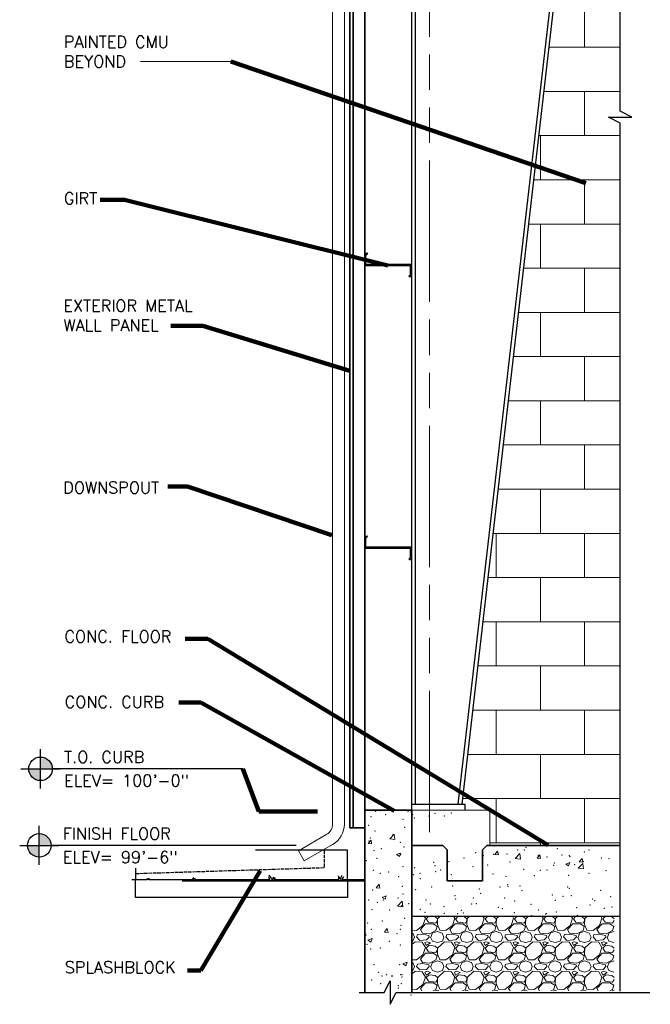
# Model space of a CAD drawing. Extents: x 152 to 589, y 178 to 453.
# Tile 1 of 8: x 152 to 259, y 178 to 345. Entities that reach past the tile are written whole.
import ezdxf

# ---------------------------------------------------------------- set-up
doc = ezdxf.new("R2010")
doc.units = 0
doc.header["$MEASUREMENT"] = 0
for name, pattern in [('od37a204$0$ACAD_ISO02W100', [15, 12, -3]), ('od37a204$0$ACAD_ISO08W100', [36, 24, -3, 6, -3]), ('od37a204$0$ACAD_ISO09W100', [45, 24, -3, 6, -3, 6, -3])]:
    doc.linetypes.add(name, pattern=pattern)
for name, color, linetype, lineweight in [('G-Anno-Text', 53, 'Continuous', 35), ('od37a204$0$A-Anno-Patt', 152, 'Continuous', 18), ('od37a204$0$A-Anno-Text', 53, 'Continuous', 25), ('od37a204$0$A-Roof-Gutr', 1, 'Continuous', 18), ('od37a204$0$S-Anno-Brkl', 3, 'Continuous', 25), ('od37a204$0$S-Sect-Cntr', 5, 'od37a204$0$ACAD_ISO08W100', 18), ('od37a204$0$S-Sect-Conc', 6, 'Continuous', 35), ('od37a204$0$S-Sect-Fngr', 2, 'Continuous', 35), ('od37a204$0$S-Sect-Genf', 6, 'Continuous', 35), ('od37a204$0$S-Sect-Join', 1, 'Continuous', 25), ('od37a204$0$S-Sect-Stls', 3, 'Continuous', 25)]:
    doc.layers.add(name, color=color, linetype=linetype, lineweight=lineweight)
doc.styles.add('od37a204$0$NOTES', font='romans.shx')
doc.dimstyles.new('od37a204$0$EARCH', dxfattribs={"dimtxt": 0.125, "dimasz": 0.125, "dimexe": 0.0625, "dimexo": 0.0625, "dimgap": 0.0625, "dimtad": 1, "dimdec": 4, "dimzin": 3, "dimdsep": 46, "dimlunit": 4, "dimtxsty": 'od37a204$0$NOTES', "dimcen": 0.09, "dimclrd": 256, "dimclre": 256, "dimadec": 0, "dimazin": 0, "dimtfac": 0.75, "dimtdec": 4, "dimtmove": 1, "dimatfit": 3, "dimfxl": 0, "dimfrac": 1, "dimtolj": 1, "dimtzin": 3, "dimlwd": 18, "dimlwe": 18, "dimarcsym": 0})

# ---------------------------------------------------------------- blocks, each defined once
blk = doc.blocks.new('od37a204$0$TARGET')
h = blk.add_hatch(color=256)
h.paths.add_polyline_path([(0, 0.125), (0, 0), (0.125, 0, 0.000219), (0.125, 0, 0.413978)])
h.paths.add_polyline_path([(0, -0.125), (0, 0), (-0.125, 0, 0.414192)])
for p, q in [((0, -0.208), (0, 0.208)), ((-0.208, 0), (0.208, 0))]:
    blk.add_line(p, q)
blk.add_circle((0, 0), 0.125)
blk = doc.blocks.new('od37a204$0$_None')

msp = doc.modelspace()

# ---------------------------------------------------------------- hatches: boundary and pattern name
at = {"layer": 'od37a204$0$S-Sect-Conc'}
h = msp.add_hatch(dxfattribs=at)
h.set_pattern_fill('AR-CONC', color=256, style=0)
h.set_pattern_definition([(50, (60.903, 25.68), (71.726, -6.275), [7.5, -82.5]), (355, (60.9, 25.68), (-13.875, 75.22), [6, -66]), (100.45, (66.88, 25.16), (57.851, 68.944), [6.374, -70.114]), (46.184, (60.9, 45.68), (106.724, -16.552), [11.25, -123.75]), (96.636, (69.8, 44.3), (93.466, 97.41), [9.56, -105.17]), (351.184, (60.9, 45.68), (93.466, 97.41), [9, -99]), (21, (70.903, 40.68), (59.691, -40.262), [7.5, -82.5]), (326, (70.9, 40.68), (24.332, 72.515), [6, -66]), (71.45, (75.88, 37.33), (84.022, 32.253), [6.374, -70.114]), (37.5, (60.903, 25.683), (1.216, 33.2894), [0, -65.2, 0, -67, 0, -66.25]), (7.5, (60.903, 25.683), (26.307, 39.441), [0, -38.2, 0, -63.7, 0, -25.25]), (327.5, (38.603, 25.683), (53.3822, -2.2555), [0, -25, 0, -78, 0, -103.5]), (317.5, (28.603, 25.683), (58.3186, 10.0105), [0, -32.5, 0, -51.8, 0, -73.5])])
h.paths.add_polyline_path([(259.2, 205.23), (218.68, 211.23), (218.68, 199.23), (259.2, 199.23)], flags=16)
h.paths.add_polyline_path([(218.68, 211.23), (210.68, 211.23), (210.68, 184.64), (213.78, 184.64), (214.48, 185.84), (214.29, 183.44), (214.98, 184.64), (218.68, 184.64)], flags=16)

# ---------------------------------------------------------------- linework, layer by layer
at = {"ltscale": 0.05}
for p, q in [((207.77, 204.4), (192.1, 204.4)), ((207.77, 199.4), (207.77, 204.4)), ((171.77, 201.36), (171.77, 199.4)), ((173.74, 199.4), (171.12, 199.4)), ((171.77, 196.4), (171.77, 199.4)), ((173.72, 199.52), (173.7, 199.59)), ((173.74, 199.4), (173.72, 199.52)), ((173.8, 199.58), (173.78, 199.62)), ((173.82, 199.49), (173.8, 199.58)), ((173.84, 199.42), (173.82, 199.49)), ((173.84, 199.42), (173.93, 199.56)), ((173.93, 199.56), (173.94, 199.63)), ((173.94, 199.63), (173.98, 199.66)), ((173.99, 199.4), (174.01, 199.54)), ((181.58, 199.4), (173.99, 199.4)), ((174.01, 199.54), (174.06, 199.59)), ((174.06, 199.59), (174.07, 199.66)), ((181.53, 199.57), (181.49, 199.69)), ((181.58, 199.4), (181.53, 199.57)), ((181.62, 199.71), (181.55, 199.79)), ((181.71, 199.46), (181.62, 199.71)), ((181.73, 199.43), (181.71, 199.46)), ((181.75, 199.53), (181.73, 199.43)), ((181.76, 199.67), (181.75, 199.53)), ((181.86, 199.54), (181.85, 199.65)), ((181.87, 199.4), (181.86, 199.54)), ((194.54, 199.4), (181.87, 199.4)), ((194.54, 200.03), (194.39, 200.15)), ((194.45, 199.7), (194.39, 199.91)), ((194.54, 199.4), (194.45, 199.7)), ((194.72, 199.82), (194.54, 200.03)), ((194.9, 199.36), (194.72, 199.82)), ((195.02, 199.54), (194.9, 199.36)), ((195.11, 199.7), (195.02, 199.54)), ((195.23, 199.85), (195.11, 199.7)), ((195.26, 199.4), (195.5, 199.76)), ((206.23, 199.4), (195.26, 199.4)), ((206.26, 199.85), (206.2, 200.06)), ((206.23, 199.4), (206.26, 199.85)), ((206.5, 199.45), (206.41, 199.91)), ((206.56, 199.51), (206.5, 199.45)), ((206.68, 199.91), (206.56, 199.64)), ((206.56, 199.64), (206.56, 199.51)), ((206.8, 200.12), (206.68, 199.91)), ((206.8, 199.4), (207.07, 199.85)), ((210.77, 199.4), (206.8, 199.4)), ((207.07, 199.85), (207.16, 199.97)), ((207.77, 199.4), (207.77, 196.4)), ((207.77, 196.4), (171.77, 196.4))]:
    msp.add_line(p, q, dxfattribs=at)
at = {"linetype": 'od37a204$0$ACAD_ISO02W100', "ltscale": 0.05}
for p, q in [((203.77, 204.4), (203.77, 201.4)), ((203.77, 201.4), (171.77, 200.4))]:
    msp.add_line(p, q, dxfattribs=at)
at = {"layer": 'G-Anno-Text', "lineweight": 13}
msp.add_line((187.92, 338.24), (172.62, 338.24), dxfattribs=at)
at = {"layer": 'od37a204$0$A-Anno-Patt'}
for p, q in [((248.03, 340.68), (248.03, 348.18)), ((241.95, 340.68), (254, 340.68)), ((241.08, 333.18), (254, 333.18)), ((248.03, 325.68), (248.03, 333.18)), ((240.22, 325.68), (254, 325.68)), ((240.53, 318.18), (240.53, 325.68)), ((239.35, 318.18), (254, 318.18)), ((248.03, 310.68), (248.03, 318.18)), ((238.49, 310.68), (254, 310.68)), ((240.53, 303.18), (240.53, 310.68)), ((237.63, 303.18), (254, 303.18)), ((248.03, 295.68), (248.03, 303.18)), ((236.76, 295.68), (254, 295.68)), ((240.53, 288.18), (240.53, 295.68)), ((235.9, 288.18), (254, 288.18)), ((248.03, 280.68), (248.03, 288.18)), ((235.03, 280.68), (254, 280.68)), ((240.53, 273.18), (240.53, 280.68)), ((234.17, 273.18), (254, 273.18)), ((248.03, 265.68), (248.03, 273.18)), ((233.31, 265.68), (254, 265.68)), ((240.53, 258.18), (240.53, 265.68)), ((232.44, 258.18), (254, 258.18)), ((233.03, 250.68), (233.03, 258.18)), ((248.03, 250.68), (248.03, 258.18)), ((231.58, 250.68), (254, 250.68)), ((240.53, 243.18), (240.53, 250.68)), ((230.71, 243.18), (254, 243.18)), ((233.03, 235.68), (233.03, 243.18)), ((248.03, 235.68), (248.03, 243.18)), ((229.85, 235.68), (254, 235.68)), ((240.53, 228.18), (240.53, 235.68)), ((228.99, 228.18), (254, 228.18)), ((233.03, 220.68), (233.03, 228.18)), ((248.03, 220.68), (248.03, 228.18)), ((228.12, 220.68), (254, 220.68)), ((240.53, 213.18), (240.53, 220.68)), ((227.26, 213.18), (254, 213.18)), ((233.03, 205.68), (233.03, 213.18)), ((248.03, 205.68), (248.03, 213.18)), ((218.51, 210.92), (218.68, 210.98)), ((218.51, 210.92), (218.68, 210.81)), ((218.68, 211.22), (218.68, 211.23)), ((210.68, 207.91), (210.81, 207.96)), ((210.68, 207.56), (210.81, 207.96)), ((211.26, 205.56), (211.75, 206.14)), ((211.26, 205.56), (211.86, 205.51)), ((211.86, 205.51), (211.75, 206.14)), ((214.92, 206.33), (215.7, 207.15)), ((214.92, 206.33), (215.81, 206.2)), ((215.81, 206.2), (215.7, 207.15)), ((231.95, 205.68), (254, 205.68)), ((240.53, 205.23), (240.53, 205.68)), ((216.08, 203.66), (216.78, 203.93)), ((216.58, 203.33), (216.78, 203.93)), ((232.78, 203.68), (233.26, 204.26)), ((233.38, 203.63), (233.26, 204.26)), ((216.08, 203.66), (216.58, 203.33)), ((232.78, 203.68), (233.38, 203.63)), ((236.26, 203.02), (237.04, 203.84)), ((236.26, 203.02), (237.15, 202.89)), ((237.15, 202.89), (237.04, 203.84)), ((239.96, 203.05), (240.44, 203.63)), ((239.96, 203.05), (240.55, 203)), ((240.55, 203), (240.44, 203.63)), ((244.82, 202.06), (245.52, 202.33)), ((245.32, 201.73), (245.52, 202.33)), ((247.13, 202.43), (247.61, 203)), ((247.13, 202.43), (247.73, 202.37)), ((247.73, 202.37), (247.61, 203)), ((244.82, 202.06), (245.32, 201.73)), ((246.94, 201.37), (247.72, 202.18)), ((246.94, 201.37), (247.83, 201.23)), ((247.83, 201.23), (247.72, 202.18)), ((212.65, 198.04), (213.13, 198.62)), ((212.65, 198.04), (213.25, 197.99)), ((213.25, 197.99), (213.13, 198.62)), ((213.65, 196.41), (214.35, 196.68)), ((213.65, 196.41), (214.15, 196.08)), ((214.15, 196.08), (214.35, 196.68)), ((216.25, 194.94), (217.02, 195.75)), ((217.13, 194.8), (217.02, 195.75)), ((216.25, 194.94), (217.13, 194.8)), ((220.58, 191.63), (220.98, 192.88)), ((220.98, 192.88), (220.77, 193.23)), ((221.12, 192.78), (221.52, 192.18)), ((221.57, 193.23), (221.13, 192.78)), ((221.53, 192.18), (222.78, 192.03)), ((222.63, 193.13), (221.98, 193.23)), ((223.03, 192.78), (222.63, 193.13)), ((222.78, 192.03), (223.03, 192.48)), ((223.07, 192.83), (223.02, 191.78)), ((223.03, 192.48), (223.03, 192.78)), ((223.51, 193.23), (223.08, 192.83)), ((225.58, 191.63), (225.98, 192.88)), ((225.98, 192.88), (225.77, 193.23)), ((226.12, 192.78), (226.52, 192.18)), ((226.57, 193.23), (226.13, 192.78)), ((226.53, 192.18), (227.78, 192.03)), ((227.63, 193.13), (226.98, 193.23)), ((228.03, 192.78), (227.63, 193.13)), ((227.78, 192.03), (228.03, 192.48)), ((228.07, 192.83), (228.02, 191.78)), ((228.03, 192.48), (228.03, 192.78)), ((228.51, 193.23), (228.08, 192.83)), ((230.58, 191.63), (230.98, 192.88)), ((230.98, 192.88), (230.77, 193.23)), ((231.12, 192.78), (231.52, 192.18)), ((231.57, 193.23), (231.13, 192.78)), ((231.53, 192.18), (232.78, 192.03)), ((232.63, 193.13), (231.98, 193.23)), ((233.03, 192.78), (232.63, 193.13)), ((232.78, 192.03), (233.03, 192.48)), ((233.07, 192.83), (233.02, 191.78)), ((233.03, 192.48), (233.03, 192.78)), ((233.51, 193.23), (233.08, 192.83)), ((235.58, 191.63), (235.98, 192.88)), ((235.98, 192.88), (235.77, 193.23)), ((236.12, 192.78), (236.52, 192.18)), ((236.57, 193.23), (236.13, 192.78)), ((236.53, 192.18), (237.78, 192.03)), ((237.63, 193.13), (236.98, 193.23)), ((238.03, 192.78), (237.63, 193.13)), ((237.78, 192.03), (238.03, 192.48)), ((238.07, 192.83), (238.02, 191.78)), ((238.03, 192.48), (238.03, 192.78)), ((238.51, 193.23), (238.08, 192.83)), ((240.58, 191.63), (240.98, 192.88)), ((240.98, 192.88), (240.77, 193.23)), ((241.12, 192.78), (241.52, 192.18)), ((241.57, 193.23), (241.13, 192.78)), ((241.53, 192.18), (242.78, 192.03)), ((242.63, 193.13), (241.98, 193.23)), ((243.03, 192.78), (242.63, 193.13)), ((242.78, 192.03), (243.03, 192.48)), ((243.07, 192.83), (243.02, 191.78)), ((243.03, 192.48), (243.03, 192.78)), ((243.51, 193.23), (243.08, 192.83)), ((245.58, 191.63), (245.98, 192.88)), ((245.98, 192.88), (245.77, 193.23)), ((246.12, 192.78), (246.52, 192.18)), ((246.57, 193.23), (246.13, 192.78)), ((246.53, 192.18), (247.78, 192.03)), ((247.63, 193.13), (246.98, 193.23)), ((248.03, 192.78), (247.63, 193.13)), ((247.78, 192.03), (248.03, 192.48)), ((248.07, 192.83), (248.02, 191.78)), ((248.03, 192.48), (248.03, 192.78)), ((248.51, 193.23), (248.08, 192.83)), ((250.58, 191.63), (250.98, 192.88)), ((250.98, 192.88), (250.77, 193.23)), ((251.12, 192.78), (251.52, 192.18)), ((251.57, 193.23), (251.13, 192.78)), ((251.53, 192.18), (252.78, 192.03)), ((252.63, 193.13), (251.98, 193.23)), ((253.03, 192.78), (252.63, 193.13)), ((252.78, 192.03), (253.03, 192.48)), ((214.04, 190.52), (214.52, 191.1)), ((214.04, 190.52), (214.64, 190.47)), ((214.64, 190.47), (214.52, 191.1)), ((218.68, 190.82), (219.47, 190.78)), ((219.48, 190.78), (220.58, 191.63)), ((220.13, 190.93), (221.03, 191.93)), ((220.48, 190.33), (220.13, 190.93)), ((221.03, 191.93), (222.33, 191.93)), ((222.78, 190.78), (221.73, 190.23)), ((222.23, 190.38), (223.03, 190.63)), ((222.32, 191.93), (222.97, 191.48)), ((222.98, 191.48), (222.78, 190.78)), ((223.02, 191.78), (223.42, 190.83)), ((223.02, 190.63), (223.82, 190.33)), ((223.42, 190.83), (224.47, 190.78)), ((224.48, 190.78), (225.58, 191.63)), ((225.13, 190.93), (226.03, 191.93)), ((225.48, 190.33), (225.13, 190.93)), ((226.03, 191.93), (227.33, 191.93)), ((227.78, 190.78), (226.73, 190.23)), ((227.23, 190.38), (228.03, 190.63)), ((227.32, 191.93), (227.97, 191.48)), ((227.98, 191.48), (227.78, 190.78)), ((228.02, 191.78), (228.42, 190.83)), ((228.02, 190.63), (228.82, 190.33)), ((228.42, 190.83), (229.47, 190.78)), ((229.48, 190.78), (230.58, 191.63)), ((230.13, 190.93), (231.03, 191.93)), ((230.48, 190.33), (230.13, 190.93)), ((231.03, 191.93), (232.33, 191.93)), ((232.78, 190.78), (231.73, 190.23)), ((232.23, 190.38), (233.03, 190.63)), ((232.32, 191.93), (232.97, 191.48)), ((232.98, 191.48), (232.78, 190.78)), ((233.02, 191.78), (233.42, 190.83)), ((233.02, 190.63), (233.82, 190.33)), ((233.42, 190.83), (234.47, 190.78)), ((234.48, 190.78), (235.58, 191.63)), ((235.13, 190.93), (236.03, 191.93)), ((235.48, 190.33), (235.13, 190.93)), ((236.03, 191.93), (237.33, 191.93)), ((237.78, 190.78), (236.73, 190.23)), ((237.23, 190.38), (238.03, 190.63)), ((237.32, 191.93), (237.97, 191.48)), ((237.98, 191.48), (237.78, 190.78)), ((238.02, 191.78), (238.42, 190.83)), ((238.02, 190.63), (238.82, 190.33)), ((238.42, 190.83), (239.47, 190.78)), ((239.48, 190.78), (240.58, 191.63)), ((240.12, 190.93), (241.02, 191.93)), ((240.48, 190.33), (240.13, 190.93)), ((241.02, 191.93), (242.33, 191.93)), ((242.78, 190.78), (241.73, 190.23)), ((242.23, 190.38), (243.03, 190.63)), ((242.32, 191.93), (242.97, 191.48)), ((242.98, 191.48), (242.78, 190.78)), ((243.02, 191.78), (243.42, 190.83)), ((243.02, 190.63), (243.82, 190.33)), ((243.42, 190.83), (244.47, 190.78)), ((244.48, 190.78), (245.58, 191.63)), ((245.12, 190.93), (246.02, 191.93)), ((245.48, 190.33), (245.13, 190.93)), ((246.02, 191.93), (247.33, 191.93)), ((247.78, 190.78), (246.73, 190.23)), ((247.23, 190.38), (248.03, 190.63)), ((247.32, 191.93), (247.97, 191.48)), ((247.98, 191.48), (247.78, 190.78)), ((248.02, 191.78), (248.42, 190.83)), ((248.02, 190.63), (248.82, 190.33)), ((248.42, 190.83), (249.47, 190.78)), ((249.48, 190.78), (250.58, 191.63)), ((250.12, 190.93), (251.02, 191.93)), ((250.48, 190.33), (250.13, 190.93)), ((251.02, 191.93), (252.33, 191.93)), ((252.78, 190.78), (251.73, 190.23)), ((252.23, 190.38), (253.03, 190.63)), ((252.32, 191.93), (252.97, 191.48)), ((252.98, 191.48), (252.78, 190.78)), ((211.22, 189.16), (211.92, 189.43)), ((211.22, 189.16), (211.71, 188.83)), ((211.71, 188.83), (211.92, 189.43)), ((218.68, 190.39), (218.82, 190.33)), ((218.68, 188.92), (218.88, 188.98)), ((219.23, 188.88), (218.68, 188.38)), ((218.83, 190.33), (219.13, 189.68)), ((218.87, 188.98), (219.12, 189.68)), ((220.43, 188.78), (219.23, 188.88)), ((219.47, 189.68), (219.62, 190.08)), ((220.02, 189.09), (219.47, 189.69)), ((220.58, 190.18), (219.63, 190.08)), ((221.17, 189.18), (220.02, 189.08)), ((221.72, 190.23), (220.47, 190.33)), ((221.57, 189.93), (220.57, 190.18)), ((221.27, 188.88), (220.92, 188.73)), ((221.63, 189.68), (221.18, 189.18)), ((221.88, 188.68), (221.28, 188.88)), ((221.63, 189.68), (221.58, 189.93)), ((221.87, 189.68), (222.17, 188.98)), ((221.92, 189.68), (222.22, 190.38)), ((222.17, 188.98), (223.02, 188.73)), ((223.03, 188.73), (223.88, 188.98)), ((224.23, 188.88), (223.08, 187.83)), ((223.83, 190.33), (224.13, 189.68)), ((223.87, 188.98), (224.12, 189.68)), ((225.43, 188.78), (224.23, 188.88)), ((224.47, 189.68), (224.62, 190.08)), ((225.02, 189.09), (224.47, 189.69)), ((225.58, 190.18), (224.63, 190.08)), ((226.17, 189.18), (225.02, 189.08)), ((226.72, 190.23), (225.47, 190.33)), ((226.57, 189.93), (225.57, 190.18)), ((226.27, 188.88), (225.92, 188.73)), ((226.63, 189.68), (226.18, 189.18)), ((226.88, 188.68), (226.28, 188.88)), ((226.63, 189.68), (226.58, 189.93)), ((226.87, 189.68), (227.17, 188.98)), ((226.92, 189.68), (227.22, 190.38)), ((227.17, 188.98), (228.02, 188.73)), ((228.03, 188.73), (228.88, 188.98)), ((229.23, 188.88), (228.08, 187.83)), ((228.83, 190.33), (229.13, 189.68)), ((228.87, 188.98), (229.12, 189.68)), ((230.43, 188.78), (229.23, 188.88)), ((229.47, 189.68), (229.62, 190.08)), ((230.02, 189.09), (229.47, 189.69)), ((230.58, 190.18), (229.63, 190.08)), ((231.17, 189.18), (230.02, 189.08)), ((231.72, 190.23), (230.47, 190.33)), ((231.57, 189.93), (230.57, 190.18)), ((231.27, 188.88), (230.92, 188.73)), ((231.63, 189.68), (231.18, 189.18)), ((231.88, 188.68), (231.28, 188.88)), ((231.63, 189.68), (231.58, 189.93)), ((231.87, 189.68), (232.17, 188.98)), ((231.92, 189.68), (232.22, 190.38)), ((232.17, 188.98), (233.02, 188.73)), ((233.03, 188.73), (233.88, 188.98)), ((234.23, 188.88), (233.08, 187.83)), ((233.83, 190.33), (234.13, 189.68)), ((233.87, 188.98), (234.12, 189.68)), ((235.43, 188.78), (234.23, 188.88)), ((234.47, 189.68), (234.62, 190.08)), ((235.02, 189.09), (234.47, 189.69)), ((235.58, 190.18), (234.63, 190.08)), ((236.17, 189.18), (235.02, 189.08)), ((236.72, 190.23), (235.47, 190.33)), ((236.57, 189.93), (235.57, 190.18)), ((236.27, 188.88), (235.92, 188.73)), ((236.63, 189.68), (236.18, 189.18)), ((236.88, 188.68), (236.28, 188.88)), ((236.63, 189.68), (236.58, 189.93)), ((236.87, 189.68), (237.17, 188.98)), ((236.92, 189.68), (237.22, 190.38)), ((237.17, 188.98), (238.02, 188.73)), ((238.03, 188.73), (238.88, 188.98)), ((239.23, 188.88), (238.08, 187.83)), ((238.83, 190.33), (239.13, 189.68)), ((238.87, 188.98), (239.12, 189.68)), ((240.43, 188.78), (239.23, 188.88)), ((239.47, 189.68), (239.62, 190.08)), ((240.02, 189.09), (239.47, 189.69)), ((240.58, 190.18), (239.63, 190.08)), ((241.17, 189.18), (240.02, 189.08)), ((241.72, 190.23), (240.47, 190.33)), ((241.57, 189.93), (240.57, 190.18)), ((241.27, 188.88), (240.92, 188.73)), ((241.62, 189.68), (241.17, 189.18)), ((241.88, 188.68), (241.28, 188.88)), ((241.63, 189.68), (241.58, 189.93)), ((241.87, 189.68), (242.17, 188.98)), ((241.92, 189.68), (242.22, 190.38)), ((242.17, 188.98), (243.02, 188.73)), ((243.03, 188.73), (243.88, 188.98)), ((244.23, 188.88), (243.08, 187.83)), ((243.83, 190.33), (244.13, 189.68)), ((243.87, 188.98), (244.12, 189.68)), ((245.43, 188.78), (244.23, 188.88)), ((244.47, 189.68), (244.62, 190.08)), ((245.02, 189.09), (244.47, 189.69)), ((245.58, 190.18), (244.63, 190.08)), ((246.17, 189.18), (245.02, 189.08)), ((246.72, 190.23), (245.47, 190.33)), ((246.57, 189.93), (245.57, 190.18)), ((246.27, 188.88), (245.92, 188.73)), ((246.62, 189.68), (246.17, 189.18)), ((246.88, 188.68), (246.28, 188.88)), ((246.63, 189.68), (246.58, 189.93)), ((246.87, 189.68), (247.17, 188.98)), ((246.92, 189.68), (247.22, 190.38)), ((247.17, 188.98), (248.02, 188.73)), ((248.03, 188.73), (248.88, 188.98)), ((249.23, 188.88), (248.08, 187.83)), ((248.83, 190.33), (249.13, 189.68)), ((248.87, 188.98), (249.12, 189.68)), ((250.43, 188.78), (249.23, 188.88)), ((249.47, 189.68), (249.62, 190.08)), ((250.02, 189.09), (249.47, 189.69)), ((250.58, 190.18), (249.63, 190.08)), ((251.17, 189.18), (250.02, 189.08)), ((251.72, 190.23), (250.47, 190.33)), ((251.57, 189.93), (250.57, 190.18)), ((251.27, 188.88), (250.92, 188.73)), ((251.62, 189.68), (251.17, 189.18)), ((251.88, 188.68), (251.28, 188.88)), ((251.63, 189.68), (251.58, 189.93)), ((251.87, 189.68), (252.17, 188.98)), ((251.92, 189.68), (252.22, 190.38)), ((252.17, 188.98), (253.02, 188.73)), ((220.98, 187.88), (220.43, 188.78)), ((220.58, 186.63), (220.98, 187.88)), ((220.92, 188.73), (221.12, 188.23)), ((221.12, 188.23), (221.87, 188.68)), ((221.12, 187.78), (221.52, 187.18)), ((221.63, 188.28), (221.13, 187.78)), ((221.53, 187.18), (222.78, 187.03)), ((222.63, 188.13), (221.63, 188.28)), ((223.03, 187.78), (222.63, 188.13)), ((222.78, 187.03), (223.03, 187.48)), ((223.07, 187.83), (223.02, 186.78)), ((223.03, 187.48), (223.03, 187.78)), ((225.98, 187.88), (225.43, 188.78)), ((225.58, 186.63), (225.98, 187.88)), ((225.92, 188.73), (226.12, 188.23)), ((226.12, 188.23), (226.87, 188.68)), ((226.12, 187.78), (226.52, 187.18)), ((226.63, 188.28), (226.13, 187.78)), ((226.53, 187.18), (227.78, 187.03)), ((227.63, 188.13), (226.63, 188.28)), ((228.03, 187.78), (227.63, 188.13)), ((227.78, 187.03), (228.03, 187.48)), ((228.07, 187.83), (228.02, 186.78)), ((228.03, 187.48), (228.03, 187.78)), ((230.98, 187.88), (230.43, 188.78)), ((230.58, 186.63), (230.98, 187.88)), ((230.92, 188.73), (231.12, 188.23)), ((231.12, 188.23), (231.87, 188.68)), ((231.12, 187.78), (231.52, 187.18)), ((231.63, 188.28), (231.13, 187.78)), ((231.53, 187.18), (232.78, 187.03)), ((232.63, 188.13), (231.63, 188.28)), ((233.03, 187.78), (232.63, 188.13)), ((232.78, 187.03), (233.03, 187.48)), ((233.07, 187.83), (233.02, 186.78)), ((233.03, 187.48), (233.03, 187.78)), ((235.98, 187.88), (235.43, 188.78)), ((235.58, 186.63), (235.98, 187.88)), ((235.92, 188.73), (236.12, 188.23)), ((236.12, 188.23), (236.87, 188.68)), ((236.12, 187.78), (236.52, 187.18)), ((236.63, 188.28), (236.13, 187.78)), ((236.53, 187.18), (237.78, 187.03)), ((237.63, 188.13), (236.63, 188.28)), ((238.03, 187.78), (237.63, 188.13)), ((237.78, 187.03), (238.03, 187.48)), ((238.07, 187.83), (238.02, 186.78)), ((238.03, 187.48), (238.03, 187.78)), ((240.98, 187.88), (240.43, 188.78)), ((240.58, 186.63), (240.98, 187.88)), ((240.92, 188.73), (241.12, 188.23)), ((241.12, 188.23), (241.87, 188.68)), ((241.12, 187.78), (241.52, 187.18)), ((241.62, 188.28), (241.13, 187.78)), ((241.53, 187.18), (242.78, 187.03)), ((242.63, 188.13), (241.63, 188.28)), ((243.03, 187.78), (242.63, 188.13)), ((242.78, 187.03), (243.03, 187.48)), ((243.07, 187.83), (243.02, 186.78)), ((243.03, 187.48), (243.03, 187.78)), ((245.98, 187.88), (245.43, 188.78)), ((245.58, 186.63), (245.98, 187.88)), ((245.92, 188.73), (246.12, 188.23)), ((246.12, 188.23), (246.87, 188.68)), ((246.12, 187.78), (246.52, 187.18)), ((246.62, 188.28), (246.13, 187.78)), ((246.53, 187.18), (247.78, 187.03)), ((247.63, 188.13), (246.63, 188.28)), ((248.03, 187.78), (247.63, 188.13)), ((247.78, 187.03), (248.03, 187.48)), ((248.07, 187.83), (248.02, 186.78)), ((248.03, 187.48), (248.03, 187.78)), ((250.98, 187.88), (250.43, 188.78)), ((250.58, 186.63), (250.98, 187.88)), ((250.92, 188.73), (251.12, 188.23)), ((251.12, 188.23), (251.87, 188.68)), ((251.12, 187.78), (251.52, 187.18)), ((251.62, 188.28), (251.13, 187.78)), ((251.53, 187.18), (252.78, 187.03)), ((252.63, 188.13), (251.63, 188.28)), ((253.03, 187.78), (252.63, 188.13)), ((252.78, 187.03), (253.03, 187.48)), ((218.68, 185.82), (219.47, 185.78)), ((219.48, 185.78), (220.58, 186.63)), ((220.13, 185.93), (221.03, 186.93)), ((220.48, 185.33), (220.13, 185.93)), ((221.03, 186.93), (222.33, 186.93)), ((222.78, 185.78), (221.73, 185.23)), ((222.23, 185.38), (223.03, 185.63)), ((222.32, 186.93), (222.97, 186.48)), ((222.98, 186.48), (222.78, 185.78)), ((223.02, 186.78), (223.42, 185.83)), ((223.02, 185.63), (223.82, 185.33)), ((223.42, 185.83), (224.47, 185.78)), ((224.48, 185.78), (225.58, 186.63)), ((225.13, 185.93), (226.03, 186.93)), ((225.48, 185.33), (225.13, 185.93)), ((226.03, 186.93), (227.33, 186.93)), ((227.78, 185.78), (226.73, 185.23)), ((227.23, 185.38), (228.03, 185.63)), ((227.32, 186.93), (227.97, 186.48)), ((227.98, 186.48), (227.78, 185.78)), ((228.02, 186.78), (228.42, 185.83)), ((228.02, 185.63), (228.82, 185.33)), ((228.42, 185.83), (229.47, 185.78)), ((229.48, 185.78), (230.58, 186.63)), ((230.13, 185.93), (231.03, 186.93)), ((230.48, 185.33), (230.13, 185.93)), ((231.03, 186.93), (232.33, 186.93)), ((232.78, 185.78), (231.73, 185.23)), ((232.23, 185.38), (233.03, 185.63)), ((232.32, 186.93), (232.97, 186.48)), ((232.98, 186.48), (232.78, 185.78)), ((233.02, 186.78), (233.42, 185.83)), ((233.02, 185.63), (233.82, 185.33)), ((233.42, 185.83), (234.47, 185.78)), ((234.48, 185.78), (235.58, 186.63)), ((235.13, 185.93), (236.03, 186.93)), ((235.48, 185.33), (235.13, 185.93)), ((236.03, 186.93), (237.33, 186.93)), ((237.78, 185.78), (236.73, 185.23)), ((237.23, 185.38), (238.03, 185.63)), ((237.32, 186.93), (237.97, 186.48)), ((237.98, 186.48), (237.78, 185.78)), ((238.02, 186.78), (238.42, 185.83)), ((238.02, 185.63), (238.82, 185.33)), ((238.42, 185.83), (239.47, 185.78)), ((239.48, 185.78), (240.58, 186.63)), ((240.12, 185.93), (241.02, 186.93)), ((240.48, 185.33), (240.13, 185.93)), ((241.02, 186.93), (242.33, 186.93)), ((242.78, 185.78), (241.73, 185.23)), ((242.23, 185.38), (243.03, 185.63)), ((242.32, 186.93), (242.97, 186.48)), ((242.98, 186.48), (242.78, 185.78)), ((243.02, 186.78), (243.42, 185.83)), ((243.02, 185.63), (243.82, 185.33)), ((243.42, 185.83), (244.47, 185.78)), ((244.48, 185.78), (245.58, 186.63)), ((245.12, 185.93), (246.02, 186.93)), ((245.48, 185.33), (245.13, 185.93)), ((246.02, 186.93), (247.33, 186.93)), ((247.78, 185.78), (246.73, 185.23)), ((247.23, 185.38), (248.03, 185.63)), ((247.32, 186.93), (247.97, 186.48)), ((247.98, 186.48), (247.78, 185.78)), ((248.02, 186.78), (248.42, 185.83)), ((248.02, 185.63), (248.82, 185.33)), ((248.42, 185.83), (249.47, 185.78)), ((249.48, 185.78), (250.58, 186.63)), ((250.12, 185.93), (251.02, 186.93)), ((250.48, 185.33), (250.13, 185.93)), ((251.02, 186.93), (252.33, 186.93)), ((252.78, 185.78), (251.73, 185.23)), ((252.23, 185.38), (253.03, 185.63)), ((252.32, 186.93), (252.97, 186.48)), ((252.98, 186.48), (252.78, 185.78)), ((217.18, 185.14), (217.88, 185.4)), ((217.18, 185.14), (217.68, 184.8)), ((217.68, 184.8), (217.88, 185.4)), ((218.68, 185.39), (218.82, 185.33)), ((218.68, 183.92), (218.88, 183.98)), ((219.23, 183.88), (218.68, 183.38)), ((218.83, 185.33), (219.13, 184.68)), ((218.87, 183.98), (219.12, 184.68)), ((220.43, 183.78), (219.23, 183.88)), ((219.47, 184.68), (219.62, 185.08)), ((220.02, 184.09), (219.47, 184.69)), ((220.58, 185.18), (219.63, 185.08)), ((221.17, 184.18), (220.02, 184.08)), ((221.72, 185.23), (220.47, 185.33)), ((221.57, 184.93), (220.57, 185.18)), ((221.27, 183.88), (220.92, 183.73)), ((221.63, 184.68), (221.18, 184.18)), ((221.88, 183.68), (221.28, 183.88)), ((221.63, 184.68), (221.58, 184.93)), ((221.87, 184.68), (222.17, 183.98)), ((221.92, 184.68), (222.22, 185.38)), ((222.17, 183.98), (223.02, 183.73)), ((223.03, 183.73), (223.88, 183.98)), ((224.23, 183.88), (223.08, 182.83)), ((223.83, 185.33), (224.13, 184.68)), ((223.87, 183.98), (224.12, 184.68)), ((225.43, 183.78), (224.23, 183.88)), ((224.47, 184.68), (224.62, 185.08)), ((225.02, 184.09), (224.47, 184.69)), ((225.58, 185.18), (224.63, 185.08)), ((226.17, 184.18), (225.02, 184.08)), ((226.72, 185.23), (225.47, 185.33)), ((226.57, 184.93), (225.57, 185.18)), ((226.27, 183.88), (225.92, 183.73)), ((226.63, 184.68), (226.18, 184.18)), ((226.88, 183.68), (226.28, 183.88)), ((226.63, 184.68), (226.58, 184.93)), ((226.87, 184.68), (227.17, 183.98)), ((226.92, 184.68), (227.22, 185.38)), ((227.17, 183.98), (228.02, 183.73)), ((228.03, 183.73), (228.88, 183.98)), ((229.23, 183.88), (228.08, 182.83)), ((228.83, 185.33), (229.13, 184.68)), ((228.87, 183.98), (229.12, 184.68)), ((230.43, 183.78), (229.23, 183.88)), ((229.47, 184.68), (229.62, 185.08)), ((230.02, 184.09), (229.47, 184.69)), ((230.58, 185.18), (229.63, 185.08)), ((231.17, 184.18), (230.02, 184.08)), ((231.72, 185.23), (230.47, 185.33)), ((231.57, 184.93), (230.57, 185.18)), ((231.27, 183.88), (230.92, 183.73)), ((231.63, 184.68), (231.18, 184.18)), ((231.88, 183.68), (231.28, 183.88)), ((231.63, 184.68), (231.58, 184.93)), ((231.87, 184.68), (232.17, 183.98)), ((231.92, 184.68), (232.22, 185.38)), ((232.17, 183.98), (233.02, 183.73)), ((233.03, 183.73), (233.88, 183.98)), ((234.23, 183.88), (233.08, 182.83)), ((233.83, 185.33), (234.13, 184.68)), ((233.87, 183.98), (234.12, 184.68)), ((235.43, 183.78), (234.23, 183.88)), ((234.47, 184.68), (234.62, 185.08)), ((235.02, 184.09), (234.47, 184.69)), ((235.58, 185.18), (234.63, 185.08)), ((236.17, 184.18), (235.02, 184.08)), ((236.72, 185.23), (235.47, 185.33)), ((236.57, 184.93), (235.57, 185.18)), ((236.27, 183.88), (235.92, 183.73)), ((236.63, 184.68), (236.18, 184.18)), ((236.88, 183.68), (236.28, 183.88)), ((236.63, 184.68), (236.58, 184.93)), ((236.87, 184.68), (237.17, 183.98)), ((236.92, 184.68), (237.22, 185.38)), ((237.17, 183.98), (238.02, 183.73)), ((238.03, 183.73), (238.88, 183.98)), ((239.23, 183.88), (238.08, 182.83)), ((238.83, 185.33), (239.13, 184.68)), ((238.87, 183.98), (239.12, 184.68)), ((240.43, 183.78), (239.23, 183.88)), ((239.47, 184.68), (239.62, 185.08)), ((240.02, 184.09), (239.47, 184.69)), ((240.58, 185.18), (239.63, 185.08)), ((241.17, 184.18), (240.02, 184.08)), ((241.72, 185.23), (240.47, 185.33)), ((241.57, 184.93), (240.57, 185.18)), ((241.27, 183.88), (240.92, 183.73)), ((241.62, 184.68), (241.17, 184.18)), ((241.88, 183.68), (241.28, 183.88)), ((241.63, 184.68), (241.58, 184.93)), ((241.87, 184.68), (242.17, 183.98)), ((241.92, 184.68), (242.22, 185.38)), ((242.17, 183.98), (243.02, 183.73)), ((243.03, 183.73), (243.88, 183.98)), ((244.23, 183.88), (243.08, 182.83)), ((243.83, 185.33), (244.13, 184.68)), ((243.87, 183.98), (244.12, 184.68)), ((245.43, 183.78), (244.23, 183.88)), ((244.47, 184.68), (244.62, 185.08)), ((245.02, 184.09), (244.47, 184.69)), ((245.58, 185.18), (244.63, 185.08)), ((246.17, 184.18), (245.02, 184.08)), ((246.72, 185.23), (245.47, 185.33)), ((246.57, 184.93), (245.57, 185.18)), ((246.27, 183.88), (245.92, 183.73)), ((246.62, 184.68), (246.17, 184.18)), ((246.88, 183.68), (246.28, 183.88)), ((246.63, 184.68), (246.58, 184.93)), ((246.87, 184.68), (247.17, 183.98)), ((246.92, 184.68), (247.22, 185.38)), ((247.17, 183.98), (248.02, 183.73)), ((248.03, 183.73), (248.88, 183.98)), ((249.23, 183.88), (248.08, 182.83)), ((248.83, 185.33), (249.13, 184.68)), ((248.87, 183.98), (249.12, 184.68)), ((250.43, 183.78), (249.23, 183.88)), ((249.47, 184.68), (249.62, 185.08)), ((250.02, 184.09), (249.47, 184.69)), ((250.58, 185.18), (249.63, 185.08)), ((251.17, 184.18), (250.02, 184.08)), ((251.72, 185.23), (250.47, 185.33)), ((251.57, 184.93), (250.57, 185.18)), ((251.27, 183.88), (250.92, 183.73)), ((251.62, 184.68), (251.17, 184.18)), ((251.88, 183.68), (251.28, 183.88)), ((251.63, 184.68), (251.58, 184.93)), ((251.87, 184.68), (252.17, 183.98)), ((251.92, 184.68), (252.22, 185.38)), ((252.17, 183.98), (253.02, 183.73)), ((220.98, 182.88), (220.43, 183.78)), ((220.58, 181.63), (220.98, 182.88)), ((220.92, 183.73), (221.12, 183.23)), ((221.12, 183.23), (221.87, 183.68)), ((221.12, 182.78), (221.52, 182.18)), ((221.63, 183.28), (221.13, 182.78)), ((221.53, 182.18), (222.78, 182.03)), ((222.63, 183.13), (221.63, 183.28)), ((223.03, 182.78), (222.63, 183.13)), ((222.78, 182.03), (223.03, 182.48)), ((223.07, 182.83), (223.02, 181.78)), ((223.03, 182.48), (223.03, 182.78)), ((225.98, 182.88), (225.43, 183.78)), ((225.58, 181.63), (225.98, 182.88)), ((225.92, 183.73), (226.12, 183.23)), ((226.12, 183.23), (226.87, 183.68)), ((226.12, 182.78), (226.52, 182.18)), ((226.63, 183.28), (226.13, 182.78)), ((226.53, 182.18), (227.78, 182.03)), ((227.63, 183.13), (226.63, 183.28)), ((228.03, 182.78), (227.63, 183.13)), ((227.78, 182.03), (228.03, 182.48)), ((228.07, 182.83), (228.02, 181.78)), ((228.03, 182.48), (228.03, 182.78)), ((230.98, 182.88), (230.43, 183.78)), ((230.58, 181.63), (230.98, 182.88)), ((230.92, 183.73), (231.12, 183.23)), ((231.12, 183.23), (231.87, 183.68)), ((231.12, 182.78), (231.52, 182.18)), ((231.63, 183.28), (231.13, 182.78)), ((231.53, 182.18), (232.78, 182.03)), ((232.63, 183.13), (231.63, 183.28)), ((233.03, 182.78), (232.63, 183.13)), ((232.78, 182.03), (233.03, 182.48)), ((233.07, 182.83), (233.02, 181.78)), ((233.03, 182.48), (233.03, 182.78)), ((235.98, 182.88), (235.43, 183.78)), ((235.58, 181.63), (235.98, 182.88)), ((235.92, 183.73), (236.12, 183.23)), ((236.12, 183.23), (236.87, 183.68)), ((236.12, 182.78), (236.52, 182.18)), ((236.63, 183.28), (236.13, 182.78)), ((236.53, 182.18), (237.78, 182.03)), ((237.63, 183.13), (236.63, 183.28)), ((238.03, 182.78), (237.63, 183.13)), ((237.78, 182.03), (238.03, 182.48)), ((238.07, 182.83), (238.02, 181.78)), ((238.03, 182.48), (238.03, 182.78)), ((240.98, 182.88), (240.43, 183.78)), ((240.58, 181.63), (240.98, 182.88)), ((240.92, 183.73), (241.12, 183.23)), ((241.12, 183.23), (241.87, 183.68)), ((241.12, 182.78), (241.52, 182.18)), ((241.62, 183.28), (241.13, 182.78)), ((241.53, 182.18), (242.78, 182.03)), ((242.63, 183.13), (241.63, 183.28)), ((243.03, 182.78), (242.63, 183.13)), ((242.78, 182.03), (243.03, 182.48)), ((243.07, 182.83), (243.02, 181.78)), ((243.03, 182.48), (243.03, 182.78)), ((245.98, 182.88), (245.43, 183.78)), ((245.58, 181.63), (245.98, 182.88)), ((245.92, 183.73), (246.12, 183.23)), ((246.12, 183.23), (246.87, 183.68)), ((246.12, 182.78), (246.52, 182.18)), ((246.62, 183.28), (246.13, 182.78)), ((246.53, 182.18), (247.78, 182.03)), ((247.63, 183.13), (246.63, 183.28)), ((248.03, 182.78), (247.63, 183.13)), ((247.78, 182.03), (248.03, 182.48)), ((248.07, 182.83), (248.02, 181.78)), ((248.03, 182.48), (248.03, 182.78)), ((250.98, 182.88), (250.43, 183.78)), ((250.58, 181.63), (250.98, 182.88)), ((250.92, 183.73), (251.12, 183.23)), ((251.12, 183.23), (251.87, 183.68)), ((251.12, 182.78), (251.52, 182.18)), ((251.62, 183.28), (251.13, 182.78)), ((251.53, 182.18), (252.78, 182.03)), ((252.63, 183.13), (251.63, 183.28)), ((253.03, 182.78), (252.63, 183.13)), ((252.78, 182.03), (253.03, 182.48)), ((218.68, 180.82), (219.47, 180.78)), ((219.48, 180.78), (220.58, 181.63)), ((220.13, 180.93), (221.03, 181.93)), ((220.36, 180.54), (220.13, 180.93)), ((221.03, 181.93), (222.33, 181.93)), ((222.78, 180.78), (222.31, 180.54)), ((222.32, 181.93), (222.97, 181.48)), ((222.72, 180.54), (223.03, 180.63)), ((222.98, 181.48), (222.78, 180.78)), ((223.02, 181.78), (223.42, 180.83)), ((223.02, 180.63), (223.28, 180.54)), ((223.42, 180.83), (224.47, 180.78)), ((224.48, 180.78), (225.58, 181.63)), ((225.13, 180.93), (226.03, 181.93)), ((225.36, 180.54), (225.13, 180.93)), ((226.03, 181.93), (227.33, 181.93)), ((227.78, 180.78), (227.31, 180.54)), ((227.32, 181.93), (227.97, 181.48)), ((227.72, 180.54), (228.03, 180.63)), ((227.98, 181.48), (227.78, 180.78)), ((228.02, 181.78), (228.42, 180.83)), ((228.02, 180.63), (228.28, 180.54)), ((228.42, 180.83), (229.47, 180.78)), ((229.48, 180.78), (230.58, 181.63)), ((230.13, 180.93), (231.03, 181.93)), ((230.36, 180.54), (230.13, 180.93)), ((231.03, 181.93), (232.33, 181.93)), ((232.78, 180.78), (232.31, 180.54)), ((232.32, 181.93), (232.97, 181.48)), ((232.72, 180.54), (233.03, 180.63)), ((232.98, 181.48), (232.78, 180.78)), ((233.02, 181.78), (233.42, 180.83)), ((233.02, 180.63), (233.28, 180.54)), ((233.42, 180.83), (234.47, 180.78)), ((234.48, 180.78), (235.58, 181.63)), ((235.13, 180.93), (236.03, 181.93)), ((235.36, 180.54), (235.13, 180.93)), ((236.03, 181.93), (237.33, 181.93)), ((237.78, 180.78), (237.31, 180.54)), ((237.32, 181.93), (237.97, 181.48)), ((237.72, 180.54), (238.03, 180.63)), ((237.98, 181.48), (237.78, 180.78)), ((238.02, 181.78), (238.42, 180.83)), ((238.02, 180.63), (238.28, 180.54)), ((238.42, 180.83), (239.47, 180.78)), ((239.48, 180.78), (240.58, 181.63)), ((240.12, 180.93), (241.02, 181.93)), ((240.36, 180.54), (240.13, 180.93)), ((241.02, 181.93), (242.33, 181.93)), ((242.78, 180.78), (242.31, 180.54)), ((242.32, 181.93), (242.97, 181.48)), ((242.72, 180.54), (243.03, 180.63)), ((242.98, 181.48), (242.78, 180.78)), ((243.02, 181.78), (243.42, 180.83)), ((243.02, 180.63), (243.28, 180.54)), ((243.42, 180.83), (244.47, 180.78)), ((244.48, 180.78), (245.58, 181.63)), ((245.12, 180.93), (246.02, 181.93)), ((245.36, 180.54), (245.13, 180.93)), ((246.02, 181.93), (247.33, 181.93)), ((247.78, 180.78), (247.31, 180.54)), ((247.32, 181.93), (247.97, 181.48)), ((247.72, 180.54), (248.03, 180.63)), ((247.98, 181.48), (247.78, 180.78)), ((248.02, 181.78), (248.42, 180.83)), ((248.02, 180.63), (248.28, 180.54)), ((248.42, 180.83), (249.47, 180.78)), ((249.48, 180.78), (250.58, 181.63)), ((250.12, 180.93), (251.02, 181.93)), ((250.36, 180.54), (250.13, 180.93)), ((251.02, 181.93), (252.33, 181.93)), ((252.78, 180.78), (252.31, 180.54)), ((252.32, 181.93), (252.97, 181.48)), ((252.72, 180.54), (253.03, 180.63)), ((252.98, 181.48), (252.78, 180.78))]:
    msp.add_line(p, q, dxfattribs=at)
for p in [(212.52, 210.98), (213.34, 211.11), (218.04, 210.93), (222.61, 210.67), (225.38, 210.7), (211.75, 210.1), (214.25, 210.43), (217.19, 209.63), (218.84, 210.43), (219.09, 209.87), (221.59, 210.2), (224.18, 210.21), (211.36, 208.63), (212.4, 207.65), (217.45, 208.29), (211.39, 206), (211.62, 206.49), (215.41, 206.99), (216.73, 205.77), (212.28, 204.32), (213.5, 204.66), (217.33, 204.96), (229.52, 203.98), (232.75, 205.1), (236.67, 204.47), (237.78, 204.47), (238.08, 204.87), (242.91, 205.18), (243.42, 204.65), (247.96, 204.08), (248.76, 204.42), (210.95, 202.66), (212.78, 203.04), (216.78, 203.66), (222.4, 202.38), (225.01, 202.47), (227.53, 203.08), (230.84, 203.47), (232.58, 203.72), (234.86, 203.75), (235.36, 202.42), (240.19, 203.53), (241.67, 203.25), (242.87, 202.23), (244.18, 203.58), (245.45, 203.5), (245.53, 203.3), (247.84, 202.49), (250.87, 203.08), (252.15, 202.97), (212.15, 200.99), (214.74, 200.69), (217.2, 201.63), (219.17, 201.47), (222.62, 201.78), (222.75, 200.76), (223.61, 201.03), (229.07, 201.59), (231.57, 201.92), (237.66, 201.14), (240.49, 200.97), (241.67, 201.06), (242.79, 201.85), (246.32, 201.97), (251.65, 200.96), (213.34, 200.47), (216.46, 199.93), (218.96, 200.26), (220.08, 200.47), (220.11, 199.59), (225.42, 200.24), (230.76, 200.01), (232.46, 200.39), (234.66, 199.97), (239.51, 200.07), (245.33, 200.13), (248.76, 200.48), (212.03, 197.66), (217.08, 198.3), (219.35, 197.7), (222.03, 198.14), (225.64, 198.35), (230.13, 197.8), (233.64, 198.18), (234.94, 198.56), (235.04, 198.28), (237.03, 198.32), (237.41, 197.53), (245.14, 198.14), (245.45, 197.94), (250.77, 197.59), (211.33, 195.97), (212.8, 195.58), (213.83, 195.98), (216.33, 196.31), (217.16, 196.97), (221.07, 195.98), (226.01, 196.67), (226.15, 196.15), (229.14, 196.29), (230.37, 197.08), (234.46, 196.32), (236.18, 195.81), (242.56, 196.81), (243.04, 195.88), (244.35, 196.56), (245.75, 196.7), (249.39, 196.15), (249.74, 195.84), (252.45, 196.53), (211.91, 194.33), (214.9, 194.24), (216.96, 194.97), (218.13, 195.36), (220.14, 194.37), (220.93, 193.89), (221.83, 195.26), (224.13, 194.85), (227.11, 194.23), (228.83, 195.26), (229.65, 195.36), (233.4, 194.71), (234.05, 194.47), (238.92, 195.23), (240.23, 194.26), (243.21, 193.92), (246.68, 194.64), (248.95, 195.09), (251.39, 194.57), (252.66, 194.78), (213.7, 192.37), (217.49, 192.87), (224.19, 193.72), (226.46, 193.65), (227.41, 193.75), (236.1, 193.79), (239.04, 193.3), (241.43, 193.56), (241.55, 193.63), (246.77, 193.34), (210.81, 190.5), (211.2, 192.04), (211.79, 191), (216.75, 191), (216.84, 191.64), (210.92, 190), (214.86, 188.92), (216.14, 190.27), (211.07, 188.43), (211.67, 187.67), (213.31, 187.81), (216.72, 188.31), (212.23, 184.98), (216.6, 184.98), (211.87, 182.39), (213.04, 183.69), (213.59, 183.07), (214.41, 183.28), (215.3, 183.14), (215.3, 183), (216.81, 183.28), (217.02, 183.28), (217.02, 182.87), (213.38, 181.77), (216.4, 181.42), (216.4, 181.01), (216.88, 181.77), (218.54, 179.81)]:
    msp.add_point(p, dxfattribs=at)
at = {"layer": 'od37a204$0$A-Anno-Text'}
for p, q in [((189.98, 218.22), (157.61, 218.22)), ((199.03, 205.23), (157.4, 205.23))]:
    msp.add_line(p, q, dxfattribs=at)
at = {"layer": 'od37a204$0$A-Roof-Gutr'}
for p, q in [((205.23, 208.84), (205.23, 397.83)), ((207.23, 208.84), (207.23, 397.83)), ((199.41, 204.33), (204.23, 207.11)), ((200.41, 202.59), (199.41, 204.33)), ((200.41, 202.59), (205.23, 205.37))]:
    msp.add_line(p, q, dxfattribs=at)
for radius in [2, 4]:
    msp.add_arc((203.23, 208.84), radius, 299.9992, 0, dxfattribs=at)
at = {"layer": 'od37a204$0$S-Anno-Brkl', "flags": 128}
for points in [[(254.07, 180.5), (254.07, 327.82), (252.07, 328.82), (256.07, 328.82), (254.07, 329.82), (254.07, 420.49)], [(209.73, 180.26), (214.01, 180.26), (215.01, 182.26), (215.01, 178.26), (216.01, 180.26), (259.1, 180.26)]]:
    msp.add_lwpolyline(points, dxfattribs=at)
at = {"layer": 'od37a204$0$S-Sect-Cntr', "linetype": 'od37a204$0$ACAD_ISO09W100'}
msp.add_line((221.68, 207.45), (221.68, 437.88), dxfattribs=at)
at = {"layer": 'od37a204$0$S-Sect-Conc'}
for p, q in [((210.68, 211.23), (218.68, 211.23)), ((210.68, 180.26), (210.68, 211.23)), ((218.68, 180.26), (218.68, 211.23)), ((208.18, 208.23), (210.68, 208.23)), ((218.68, 205.23), (223.93, 205.23)), ((223.93, 205.23), (224.68, 204.48)), ((224.68, 199.23), (224.68, 204.48)), ((231.43, 205.23), (230.68, 204.48)), ((230.68, 199.23), (230.68, 204.48)), ((231.43, 205.23), (254, 205.23)), ((210.68, 184.64), (210.68, 199.23)), ((224.68, 199.23), (230.68, 199.23))]:
    msp.add_line(p, q, dxfattribs=at)
at = {"layer": 'od37a204$0$S-Sect-Conc', "lineweight": 18}
for p in [(218.68, 211.23), (231.95, 205.23)]:
    msp.add_line(p, (231.95, 211.23), dxfattribs=at)
at = {"layer": 'od37a204$0$S-Sect-Fngr'}
msp.add_line((179.66, 199.23), (210.68, 199.23), dxfattribs=at)
at = {"layer": 'od37a204$0$S-Sect-Genf'}
for p, q in [((208.18, 208.23), (208.18, 402.57)), ((208.74, 208.23), (208.74, 402.57)), ((210.68, 259.39), (210.68, 402.57)), ((210.68, 208.23), (210.68, 259.39))]:
    msp.add_line(p, q, dxfattribs=at)
at = {"layer": 'od37a204$0$S-Sect-Join'}
msp.add_line((218.68, 193.23), (254, 193.23), dxfattribs=at)
at = {"layer": 'od37a204$0$S-Sect-Stls'}
for p, q in [((218.68, 211.23), (218.68, 396.63)), ((219.3, 212.23), (219.3, 396.09)), ((245.13, 373.75), (226.52, 212.23)), ((245.7, 373.26), (227.15, 212.23)), ((210.68, 305.47), (211.04, 305.79)), ((210.68, 303.67), (210.68, 305.47)), ((210.87, 305.38), (211.17, 305.64)), ((210.87, 303.87), (210.87, 305.38)), ((211.04, 305.79), (211.17, 305.64)), ((210.68, 303.67), (218.48, 303.67)), ((210.87, 303.87), (218.68, 303.87)), ((218.48, 302.08), (218.48, 303.67)), ((218.68, 301.99), (218.68, 303.87)), ((218.19, 301.83), (218.48, 302.08)), ((218.32, 301.68), (218.19, 301.83)), ((218.32, 301.68), (218.68, 301.99)), ((210.68, 257.47), (211.04, 257.79)), ((210.68, 255.67), (210.68, 257.47)), ((210.87, 257.38), (211.17, 257.64)), ((210.87, 255.87), (210.87, 257.38)), ((211.04, 257.79), (211.17, 257.64)), ((210.68, 255.67), (218.48, 255.67)), ((210.87, 255.87), (218.68, 255.87)), ((218.48, 254.08), (218.48, 255.67)), ((218.68, 253.99), (218.68, 255.87)), ((218.19, 253.83), (218.48, 254.08)), ((218.32, 253.68), (218.19, 253.83)), ((218.32, 253.68), (218.68, 253.99)), ((218.68, 212.23), (227.68, 212.23)), ((227.68, 212.23), (227.68, 211.23))]:
    msp.add_line(p, q, dxfattribs=at)

# ---------------------------------------------------------------- block references
at = {"layer": 'od37a204$0$A-Anno-Text', "xscale": 16, "yscale": 16, "zscale": 16}
for p in [(155.61, 218.22), (155.4, 205.23)]:
    msp.add_blockref('od37a204$0$TARGET', p, dxfattribs=at)

# ---------------------------------------------------------------- texts
at = {"layer": 'od37a204$0$A-Anno-Text', "style": 'od37a204$0$NOTES'}
for s, p in [('T.O. CURB', (159.61, 219.22)), ('ELEV= 100\'-0"', (159.61, 215.22)), ('FINISH FLOOR', (159.4, 206.23)), ('ELEV= 99\'-6"', (159.4, 202.23))]:
    msp.add_text(s, height=2, dxfattribs=at).set_placement(p)
at = {"layer": 'od37a204$0$A-Anno-Text', "char_height": 2, "attachment_point": 7, "style": 'od37a204$0$NOTES'}
for s, insert in [('PAINTED CMU\\PBEYOND', (159.58, 337.26)), ('GIRT', (159.58, 314.03)), ('EXTERIOR METAL\\PWALL PANEL', (159.5, 292.49)), ('DOWNSPOUT', (159.47, 264.95)), ('CONC. FLOOR', (159.68, 239.68)), ('CONC. CURB', (159.71, 228.57)), ('SPLASHBLOCK', (159.73, 183.54))]:
    msp.add_mtext(s, dxfattribs=dict(at, insert=insert))

# ---------------------------------------------------------------- leaders
at = {"layer": 'od37a204$0$A-Anno-Text'}
for points, override in [([(248.25, 317.62), (187.92, 338.24)], {"dimscale": 16, "dimgap": 0.0625, "dimtad": 0, "dimclrd": 0, "dimlwd": 65534}), ([(214.58, 303.67), (169.88, 314.79), (165.73, 314.79)], {"dimscale": 16, "dimtad": 0, "dimclrd": 0, "dimlwd": 65534}), ([(208.17, 285.75), (183.18, 293.43), (177.76, 293.43)], {"dimscale": 16, "dimtad": 0, "dimclrd": 0, "dimlwd": 65534}), ([(205.08, 257.9), (180.56, 266.11), (177.23, 266.11)], {"dimscale": 16, "dimtad": 0, "dimclrd": 0, "dimlwd": 65534}), ([(241.85, 205.29), (184.01, 240.28), (180.2, 240.28)], {"dimscale": 16, "dimtad": 0, "dimclrd": 0, "dimlwd": 65534}), ([(215.67, 211.12), (182.82, 229.45), (179.13, 229.45)], {"dimscale": 16, "dimtad": 0, "dimclrd": 0, "dimlwd": 65534}), ([(202.65, 210.97), (192.72, 210.97), (189.98, 218.22)], {"dimscale": 16, "dimgap": 0.0625, "dimtad": 0, "dimclrd": 0, "dimldrblk": 'od37a204$0$_None', "dimlwd": 65534}), ([(192.94, 200.89), (182.82, 183.98), (180.56, 183.98)], {"dimscale": 16, "dimtad": 0, "dimclrd": 0, "dimlwd": 65534})]:
    msp.add_leader(points, dimstyle='od37a204$0$EARCH', override=override, dxfattribs=at)

doc.saveas('drawing.dxf')
